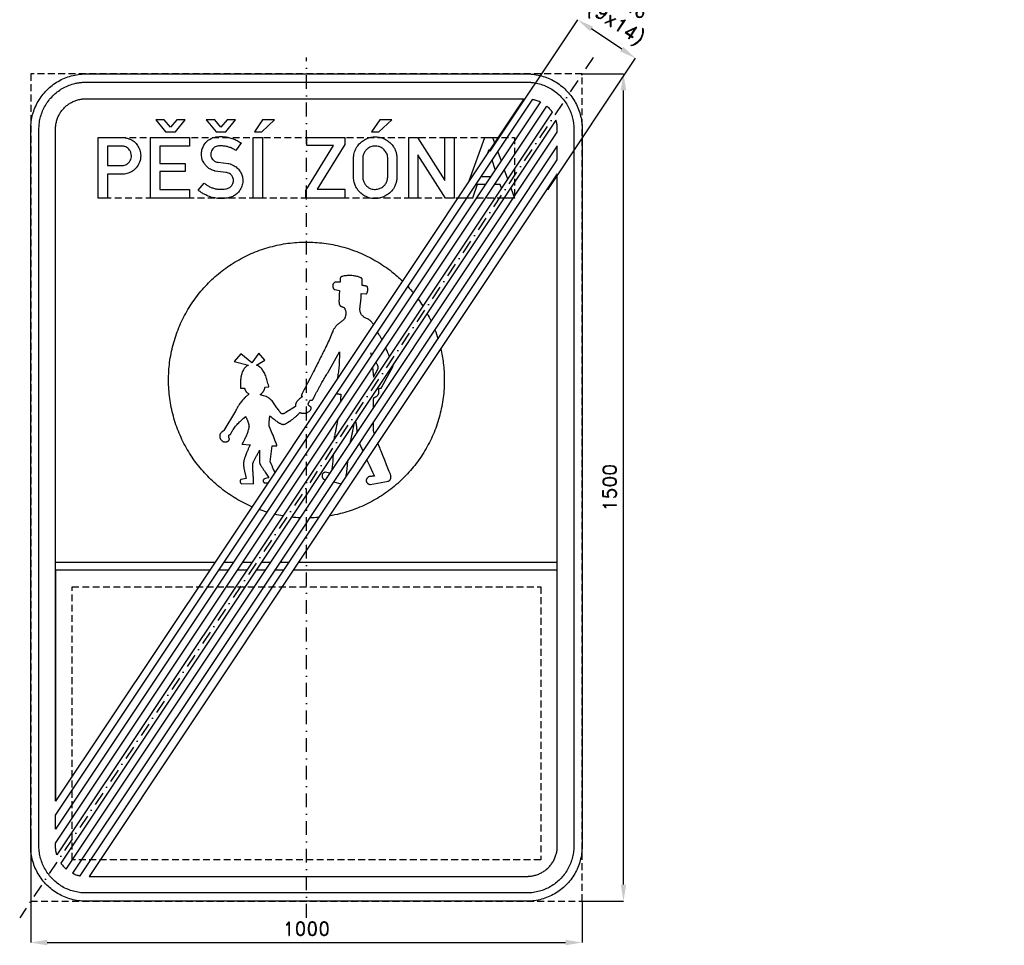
# Model space of a CAD drawing. Header units: millimetres. Extents: x -520 to 1266, y -830 to 848.
import ezdxf

# ---------------------------------------------------------------- set-up
doc = ezdxf.new("R2010")
doc.units = ezdxf.units.MM
doc.header["$LTSCALE"] = 5
doc.linetypes.add('ČERCHOVANÁX2', pattern=[2, 1, -0.5, 0, -0.5])
doc.linetypes.add('ČÁRKOVANÁX2', pattern=[1.5, 1, -0.5])
doc.layers.add('Kóty', color=2, linetype='Continuous')
doc.layers.add('Značka', color=7, linetype='Continuous')
doc.styles.get("Standard").update_dxf_attribs({"font": 'romand.shx', "height": 25})
doc.dimstyles.get("Standard").update_dxf_attribs({"dimtxt": 25, "dimasz": 30, "dimexe": 0.18, "dimexo": 0.0625, "dimgap": 12.5, "dimtad": 1, "dimdec": 0, "dimzin": 0, "dimdsep": 46, "dimtxsty": 'Standard', "dimcen": 0.09, "dimadec": 0, "dimazin": 0, "dimtfac": 1, "dimtdec": 0, "dimtofl": 0, "dimtmove": 0, "dimatfit": 3, "dimfxl": 1, "dimtolj": 1, "dimtzin": 0, "dimarcsym": 0})

# ---------------------------------------------------------------- blocks, each defined once
blk = doc.blocks.new('*D0')
at = {"layer": 'Defpoints', "color": 0, "transparency": 16777216}
for p in [(-500, -627.6), (500.1, -750), (500.1, -825)]:
    blk.add_point(p, dxfattribs=at)
at = {"layer": 'Kóty', "color": 0, "lineweight": -2, "transparency": 16777216}
for p, q in [((-500, -627.7), (-500, -825.2)), ((500.1, -750.1), (500.1, -825.2)), ((-470, -825), (470.1, -825))]:
    blk.add_line(p, q, dxfattribs=at)
at = {"layer": 'Kóty', "color": 0, "transparency": 16777216}
for points in [[(-470, -820), (-470, -830), (-500, -825)], [(470.1, -820), (470.1, -830), (500.1, -825)]]:
    blk.add_solid(points, dxfattribs=at)
at = {"layer": 'Kóty', "color": 0, "transparency": 16777216, "insert": (0, -800), "char_height": 25, "attachment_point": 5}
blk.add_mtext('\\A1;1000', dxfattribs=at)
blk = doc.blocks.new('*D1')
at = {"layer": 'Defpoints', "color": 0, "transparency": 16777216}
for p in [(499.9985, 750), (574.997, 750), (499.9985, -750)]:
    blk.add_point(p, dxfattribs=at)
at = {"layer": 'Kóty', "color": 0, "lineweight": -2, "transparency": 16777216}
for p, q in [((500.061, 750), (575.177, 750)), ((574.997, -720), (574.997, 720)), ((500.061, -750), (575.177, -750))]:
    blk.add_line(p, q, dxfattribs=at)
at = {"layer": 'Kóty', "color": 0, "transparency": 16777216}
for points in [[(569.997, 720), (579.997, 720), (574.997, 750)], [(569.997, -720), (579.997, -720), (574.997, -750)]]:
    blk.add_solid(points, dxfattribs=at)
at = {"layer": 'Kóty', "color": 0, "transparency": 16777216, "insert": (549.997, 0), "char_height": 25, "attachment_point": 5, "rotation": 90}
blk.add_mtext('\\A1;1500', dxfattribs=at)

msp = doc.modelspace()

# ---------------------------------------------------------------- linework, layer by layer
at = {"color": 3}
for points in [[(-400, -735), (-400.3, -735), (-400.7, -735), (-401.2, -735), (-401.8, -735, -0.006893), (-404, -734.9), (-406.2, -734.8, -0.008528), (-408.9, -734.6), (-411.6, -734.2), (-414.4, -733.8), (-417.1, -733.3), (-419.8, -732.7), (-422.4, -732), (-425.1, -731.2), (-427.7, -730.4), (-430.3, -729.5), (-432.9, -728.5), (-435.4, -727.4), (-437.9, -726.1), (-440.3, -724.9), (-442.7, -723.5), (-445.1, -722.1), (-447.4, -720.6), (-449.6, -719), (-451.9, -717.4), (-454, -715.7), (-456.1, -713.9), (-458.1, -712), (-460.1, -710.1), (-462, -708.1), (-463.9, -706.1), (-465.7, -704), (-467.4, -701.9), (-469, -699.6), (-470.6, -697.4), (-472.1, -695.1), (-473.5, -692.7), (-474.9, -690.3), (-476.1, -687.9), (-477.3, -685.4), (-478.4, -682.9), (-479.5, -680.3), (-480.4, -677.7), (-481.2, -675.1), (-482, -672.4), (-482.7, -669.8), (-483.3, -667.1), (-483.8, -664.4), (-484.3, -661.6), (-484.6, -658.9), (-484.8, -656.2), (-485, -654), (-485, -651.8), (-485, -651.2), (-485, -650.7), (-485, -650.3), (-485, -650), (-485, 650), (-485, 650.3), (-485, 650.7), (-485, 651.2), (-485, 651.8), (-484.9, 654), (-484.8, 656.2), (-484.6, 658.9), (-484.2, 661.6), (-483.8, 664.4), (-483.3, 667.1), (-482.7, 669.8), (-482, 672.4), (-481.2, 675.1), (-480.4, 677.7), (-479.5, 680.3), (-478.5, 682.9), (-477.4, 685.4), (-476.2, 687.9), (-474.9, 690.3), (-473.5, 692.7), (-472.1, 695), (-470.6, 697.4), (-469, 699.6), (-467.4, 701.9), (-465.7, 704), (-463.9, 706.1), (-462, 708.1), (-460.1, 710.1), (-458.1, 712), (-456.1, 713.9), (-454, 715.7), (-451.9, 717.4), (-449.6, 719), (-447.4, 720.6), (-445.1, 722.1), (-442.7, 723.5), (-440.3, 724.9), (-437.9, 726.1), (-435.4, 727.3), (-432.9, 728.4), (-430.3, 729.5), (-427.7, 730.4), (-425.1, 731.2), (-422.4, 732), (-419.8, 732.7, -0.008781), (-417.1, 733.3, -0.009665), (-414.4, 733.8, -0.009265), (-411.6, 734.3, -0.009159), (-408.9, 734.6, -0.009442), (-406.2, 734.8, -0.007992), (-404, 735, -0.008545), (-401.8, 735), (-401.2, 735), (-400.7, 735), (-400.3, 735), (-400, 735), (400, 735), (400.3, 735), (400.7, 735), (401.2, 735), (401.8, 735, -0.00693), (404, 734.9, -0.006944), (406.2, 734.8, -0.00859), (408.9, 734.6, -0.008428), (411.6, 734.2), (414.4, 733.8), (417.1, 733.3), (419.8, 732.7), (422.4, 732), (425.1, 731.2), (427.7, 730.4), (430.3, 729.5), (432.9, 728.5), (435.4, 727.4), (437.9, 726.1), (440.3, 724.9), (442.7, 723.5), (445.1, 722.1), (447.4, 720.6), (449.6, 719), (451.9, 717.4), (454, 715.7), (456.1, 713.9), (458.1, 712), (460.1, 710.1), (462, 708.1), (463.9, 706.1), (465.7, 704), (467.4, 701.9), (469, 699.6), (470.6, 697.4), (472.1, 695.1), (473.5, 692.7), (474.9, 690.3), (476.1, 687.9), (477.3, 685.4), (478.4, 682.9), (479.4, 680.3), (480.4, 677.7), (481.2, 675.1), (482, 672.4), (482.7, 669.8), (483.3, 667.1), (483.8, 664.4), (484.3, 661.6), (484.6, 658.9), (484.8, 656.2), (484.9, 654), (485, 651.8), (485, 651.2), (485, 650.7), (485, 650.3), (485, 650), (485, -650), (485, -650.3), (485, -650.7), (485, -651.2), (485, -651.8), (484.9, -654), (484.8, -656.2), (484.6, -658.9), (484.2, -661.6), (483.8, -664.4), (483.3, -667.1), (482.7, -669.8), (482, -672.4), (481.2, -675.1), (480.4, -677.7), (479.5, -680.3), (478.5, -682.9), (477.3, -685.4), (476.1, -687.9), (474.9, -690.3), (473.5, -692.7), (472.1, -695.1), (470.6, -697.4), (469, -699.6), (467.4, -701.9), (465.7, -704), (463.9, -706.1), (462, -708.1), (460.1, -710.1), (458.1, -712), (456.1, -713.9), (454, -715.7), (451.9, -717.4), (449.6, -719), (447.4, -720.6), (445.1, -722.1), (442.7, -723.5), (440.3, -724.9), (437.9, -726.1), (435.4, -727.3), (432.9, -728.4), (430.3, -729.4), (427.7, -730.4), (425.1, -731.2), (422.4, -732), (419.8, -732.7), (417.1, -733.3), (414.4, -733.8), (411.6, -734.3), (408.9, -734.6), (406.2, -734.8), (404, -735, -0.008585), (401.8, -735, -0.001671), (401.2, -735), (400.7, -735), (400.3, -735), (400, -735), (-400, -735)], [(-455, -135), (-455, 650), (-455, 650.2), (-455, 650.4), (-455, 650.8), (-455, 651.1), (-455, 652.6), (-454.9, 654), (-454.7, 655.8), (-454.5, 657.5), (-454.3, 659.3), (-453.9, 661), (-453.5, 662.8), (-453.1, 664.5), (-452.6, 666.2), (-452, 667.9), (-451.4, 669.6), (-450.7, 671.3), (-450, 672.9), (-449.3, 674.5), (-448.4, 676.1), (-447.6, 677.6), (-446.6, 679.1), (-445.7, 680.6), (-444.7, 682.1), (-443.6, 683.5), (-442.5, 685), (-441.3, 686.3), (-440.1, 687.6), (-438.9, 688.9), (-437.6, 690.1), (-436.3, 691.3), (-435, 692.5), (-433.6, 693.6), (-432.1, 694.7), (-430.7, 695.7), (-429.2, 696.6), (-427.6, 697.6), (-426.1, 698.4), (-424.5, 699.3), (-422.9, 700), (-421.3, 700.8), (-419.6, 701.4), (-417.9, 702), (-416.2, 702.6), (-414.5, 703), (-412.8, 703.5), (-411.1, 703.9), (-409.3, 704.2, -0.009069), (-407.5, 704.5, -0.008349), (-405.8, 704.7, -0.008173), (-404, 704.9, -0.006871), (-402.6, 705, -0.007542), (-401.1, 705, -0.00138), (-400.8, 705), (-400.4, 705), (-400.2, 705), (-400, 705), (394.3, 705)], [(-14.3, -135), (-394.3, -705), (400, -705), (400.2, -705), (400.4, -705), (400.8, -705), (401.1, -705, 0.006901), (402.6, -704.9), (404, -704.9), (405.8, -704.7), (407.5, -704.5), (409.3, -704.2), (411, -703.9), (412.8, -703.5), (414.5, -703.1), (416.2, -702.6), (417.9, -702), (419.6, -701.4), (421.3, -700.8), (422.9, -700.1), (424.5, -699.3), (426.1, -698.4), (427.6, -697.6), (429.2, -696.6), (430.7, -695.7), (432.1, -694.7), (433.5, -693.6), (434.9, -692.5), (436.3, -691.3), (437.6, -690.1), (438.9, -688.9), (440.1, -687.6), (441.3, -686.3), (442.5, -684.9), (443.6, -683.6), (444.7, -682.1), (445.7, -680.7), (446.6, -679.2), (447.6, -677.6), (448.4, -676.1), (449.3, -674.5), (450, -672.9), (450.7, -671.3), (451.4, -669.6), (452, -667.9), (452.6, -666.2), (453, -664.5), (453.5, -662.8), (453.9, -661), (454.2, -659.3), (454.5, -657.5), (454.7, -655.8), (454.9, -654), (455, -652.6), (455, -651.1), (455, -650.8), (455, -650.4), (455, -650.2), (455, -650), (455, -150)]]:
    msp.add_lwpolyline(points, format="xyb", dxfattribs=at)
for points in [[(394.3, 705), (-165.7, -135)], [(-148.9, -135), (410.5, 704), (410.7, 704), (410.9, 703.9), (411.7, 703.8), (412.5, 703.6), (413.5, 703.3), (414.5, 703), (416.2, 702.6), (417.9, 702), (419.6, 701.4), (421.3, 700.8), (422, 700.4), (422.7, 700.1), (423.3, 699.8), (423.9, 699.5), (424.1, 699.5), (424.2, 699.4)], [(424.2, 699.4), (-132.1, -135)], [(-115.2, -135), (435.9, 691.7), (436, 691.6), (436.2, 691.4), (436.8, 690.9), (437.4, 690.3), (438.2, 689.6), (438.9, 688.9), (440.1, 687.6), (441.3, 686.3), (442.5, 685), (443.6, 683.5), (444.1, 682.9), (444.6, 682.2), (445, 681.7), (445.3, 681.2), (445.4, 681), (445.5, 680.9)], [(445.5, 680.9), (-98.4, -135)], [(452.6, 666.2), (-81.6, -135)], [(-64.8, -135), (455, 644.6), (455, 650), (455, 650.2), (455, 650.4), (455, 650.8), (455, 651.1), (454.9, 652.6), (454.9, 654), (454.7, 655.8), (454.5, 657.5), (454.2, 659.3), (453.9, 661), (453.5, 662.8), (453, 664.5), (452.9, 664.9), (452.8, 665.4), (452.7, 665.7), (452.6, 666.1), (452.6, 666.1), (452.6, 666.2)], [(455, 619.4), (-47.9, -135)], [(-31.1, -135), (455, 594.2), (455, 619.4)], [(455, 568.9), (-14.3, -135)], [(455, -135), (455, 568.9)], [(-98.4, -135), (-452.6, -666.2), (-452.6, -666.2), (-452.6, -666.1), (-452.7, -665.7), (-452.8, -665.4), (-452.9, -664.9), (-453.1, -664.5), (-453.5, -662.8), (-453.9, -661), (-454.2, -659.3), (-454.5, -657.5), (-454.7, -655.8), (-454.9, -654), (-454.9, -652.6), (-455, -651.1), (-455, -650.8), (-455, -650.4), (-455, -650.2), (-455, -650), (-455, -644.6), (-115.2, -135)], [(-132.1, -135), (-455, -619.4), (-455, -594.2), (-148.9, -135)], [(-165.7, -135), (-455, -568.9), (-455, -150)], [(-81.6, -135), (-445.5, -680.9), (-445.4, -681), (-445.3, -681.2), (-445, -681.7), (-444.6, -682.2), (-444.1, -682.9), (-443.6, -683.6), (-442.5, -684.9), (-441.3, -686.3), (-440.1, -687.6), (-438.9, -688.9), (-438.2, -689.6), (-437.4, -690.3), (-436.8, -690.9), (-436.2, -691.4), (-436.1, -691.6), (-435.9, -691.7), (-64.8, -135)], [(-47.9, -135), (-424.2, -699.4), (-424.1, -699.5), (-423.9, -699.5), (-423.3, -699.8), (-422.7, -700.1), (-422, -700.4), (-421.3, -700.7), (-419.6, -701.4), (-417.9, -702), (-416.2, -702.6), (-414.5, -703.1), (-413.5, -703.3), (-412.5, -703.6), (-411.7, -703.8), (-410.9, -703.9), (-410.7, -704), (-410.5, -704), (-31.1, -135)]]:
    msp.add_lwpolyline(points, dxfattribs=at)
at = {"layer": 'Kóty'}
for p, q in [((333.3, 609.9), (492.2, 848.3)), ((572, 794.9), (517.1, 831.5)), ((438.1, 540), (597, 778.4))]:
    msp.add_line(p, q, dxfattribs=at)
for points in [[(519.8, 835.7), (514.3, 827.4), (492.1, 848.2)], [(574.7, 799.1), (569.2, 790.8), (596.9, 778.3)]]:
    msp.add_solid(points, dxfattribs=at)
at = {"layer": 'Značka', "color": 6, "linetype": 'ČERCHOVANÁX2', "ltscale": 5}
msp.add_line((520, 780), (-520, -780), dxfattribs=at)
msp.add_lwpolyline([(0, -780), (0, 780)], dxfattribs=at)
at = {"layer": 'Značka', "color": 3}
for points in [[(-400, -750), (-400.4, -750), (-400.8, -750, -0.03218), (-413.7, -749.1, -0.035443), (-426.4, -746.5, -0.036267), (-438.7, -742.3, -0.03442), (-450.2, -736.5, -0.03372), (-461, -729.3, -0.034085), (-470.7, -720.7, -0.034208), (-479.3, -711, -0.034233), (-486.5, -700.2, -0.034045), (-492.3, -688.7, -0.033412), (-496.5, -676.4, -0.034124), (-499.1, -663.7, -0.036743), (-500, -650.8), (-500, -650.4), (-500, -650), (-500, 650), (-500, 650.4), (-500, 650.8, -0.032181), (-499.1, 663.7, -0.03544), (-496.5, 676.4, -0.036271), (-492.3, 688.7, -0.034418), (-486.5, 700.2, -0.033721), (-479.3, 711, -0.034077), (-470.7, 720.7, -0.034208), (-461, 729.3, -0.034227), (-450.2, 736.5, -0.034052), (-438.7, 742.3, -0.033415), (-426.4, 746.5, -0.034128), (-413.7, 749.1, -0.036746), (-400.8, 750), (-400.4, 750), (-400, 750), (400, 750), (400.4, 750), (400.8, 750, -0.032179), (413.7, 749.1, -0.035453), (426.4, 746.5, -0.036285), (438.7, 742.3, -0.034429), (450.2, 736.5, -0.033728), (461, 729.3, -0.034072), (470.7, 720.7, -0.034214), (479.3, 711, -0.034225), (486.5, 700.2, -0.034047), (492.3, 688.6, -0.033407), (496.5, 676.4, -0.034118), (499.1, 663.7, -0.036746), (500, 650.8), (500, 650.4), (500, 650), (500, -650), (500, -650.4), (500, -650.8, -0.032179), (499.1, -663.7, -0.035442), (496.5, -676.4, -0.036273), (492.3, -688.7, -0.034424), (486.5, -700.2, -0.033731), (479.3, -711, -0.034093), (470.7, -720.7, -0.034209), (461, -729.3, -0.034232), (450.2, -736.5, -0.03404), (438.6, -742.3, -0.033412), (426.4, -746.5, -0.034129), (413.7, -749.1, -0.036745), (400.8, -750), (400.4, -750), (400, -750), (-400, -750)], [(-377.4, 525), (-377.4, 635), (-332.9, 635), (-332.3, 634.9), (-331.6, 634.8, -0.025327), (-326, 633.8, -0.042891), (-320.5, 632, -0.079572), (-312.4, 627.2, -0.076496), (-306.2, 620.1, -0.076894), (-302, 611.6, -0.07574), (-300.6, 602.2, -0.094026), (-302.6, 590.1, -0.098356), (-308.8, 579.7, -0.073301), (-315.5, 573.8, -0.067698), (-323.4, 569.9, -0.034201), (-327.6, 568.8, -0.037863), (-331.8, 568.3), (-332.6, 568.2), (-333.3, 568.2), (-360.6, 568.2), (-360.6, 525), (-377.4, 525)], [(-185.4, 552), (-184.3, 551.1), (-183.3, 550.2, 0.039093), (-178.2, 546.9, 0.032088), (-172.7, 544.3, 0.032651), (-166.8, 542.3, 0.039905), (-160.8, 541.1, 0.024495), (-156.7, 540.9), (-152.5, 540.9, 0.035308), (-146.3, 541.4, 0.084173), (-140.5, 543.3, 0.055225), (-137.8, 545.1, 0.056047), (-135.5, 547.4, 0.057307), (-133.8, 550.1, 0.056911), (-132.7, 553.1, 0.062805), (-132.2, 556.6, 0.064425), (-132.7, 560.2, 0.08585), (-134.6, 564.6, 0.089155), (-137.9, 568.1, 0.07183), (-141.3, 570.1, 0.05928), (-145.2, 571.2), (-145.6, 571.3), (-146.1, 571.3), (-165.3, 573.8), (-166.1, 574), (-166.8, 574.2), (-170.5, 575.5, -0.032308), (-174.1, 577.1, -0.062189), (-179.5, 580.8, -0.055292), (-183.9, 585.7, -0.068825), (-188.2, 593.1, -0.072898), (-190.2, 601.4, -0.074676), (-189.9, 610, -0.072265), (-187.2, 618.1, -0.094608), (-180.2, 627.8, -0.103586), (-170.3, 633.9, -0.055199), (-164, 635.7, -0.035115), (-157.5, 636.3, -0.029408), (-150.1, 636.2, -0.030625), (-142.8, 635.1, -0.03294), (-135, 633.1, -0.029906), (-127.4, 630, -0.019587), (-123.6, 628.1, -0.028955), (-120, 625.9), (-119.3, 625.4), (-118.6, 624.8), (-128, 611.3), (-129.2, 612), (-130.5, 612.8, 0.03184), (-136.3, 615.7, 0.035486), (-142.4, 617.8, 0.037911), (-148.7, 619.1, 0.035602), (-155.2, 619.5, 0.056966), (-162.1, 618.8, 0.118699), (-168.1, 616, 0.089583), (-171.2, 612.6, 0.077141), (-173, 608.4, 0.050926), (-173.6, 605.6, 0.05498), (-173.5, 602.7, 0.076569), (-172.4, 598.7, 0.0702), (-170.1, 595.1, 0.053238), (-167.9, 592.9, 0.057426), (-165.3, 591.3), (-164, 590.7), (-162.5, 590.2), (-161.4, 590), (-160.2, 589.9), (-142.1, 587.5), (-141.4, 587.4), (-140.8, 587.3, -0.057693), (-135.7, 585.9, -0.045347), (-131, 583.5, -0.062121), (-124.6, 578.6, -0.068463), (-119.7, 572.2, -0.067353), (-116.7, 565.1, -0.064547), (-115.5, 557.5, -0.07354), (-116.4, 548.6, -0.075691), (-119.9, 540.4, -0.065678), (-124.5, 534.3, -0.066681), (-130.5, 529.6, -0.056081), (-136.9, 526.7, -0.038297), (-143.9, 525, -0.042192), (-153.8, 524, -0.042472), (-163.7, 524.7, -0.040685), (-173.4, 526.8, -0.036911), (-182.7, 530.5, -0.02895), (-188.7, 533.7, -0.038936), (-194.3, 537.6), (-195.2, 538.5), (-196.2, 539.3), (-185.4, 552)], [(85.5, 597.6, -0.001543), (85.5, 598.5, -0.004557), (85.6, 599.5, -0.030684), (86.2, 604, -0.031064), (87.4, 608.5, -0.066297), (91.6, 617.6, -0.06848), (98.1, 625.3, -0.06187), (105.2, 630.6, -0.059941), (113.4, 634.1, -0.057347), (121.9, 635.7, -0.057564), (130.5, 635.4, -0.056906), (138.8, 633.3, -0.057506), (146.3, 629.4, -0.055373), (152.7, 624.2, -0.053449), (157.9, 617.8, -0.043033), (160.9, 612.3, -0.048858), (162.9, 606.3, -0.022727), (163.5, 603, -0.012951), (163.9, 599.7), (164, 599.2), (164, 598.6), (164, 561.8), (164, 561, -0.002852), (163.9, 560.1, -0.035776), (162.7, 553.3, -0.047829), (160.4, 546.7, -0.078801), (154.5, 537.5, -0.073092), (146.1, 530.5, -0.060133), (138.2, 526.4, -0.059851), (129.5, 524.3, -0.071112), (118.7, 524.4, -0.074184), (108.3, 527.5, -0.066031), (100.2, 532.5, -0.061693), (93.5, 539.4, -0.04708), (89.7, 545.2, -0.053881), (87.1, 551.7, -0.030207), (86.2, 556, -0.017688), (85.6, 560.4), (85.5, 561.4), (85.5, 562.4), (85.5, 597.6)], [(-360.6, 619.2), (-360.6, 583.8), (-334.5, 583.8), (-334, 583.8), (-333.5, 583.8, 0.067148), (-329.8, 584.5, 0.057743), (-326.4, 586, 0.071747), (-322.5, 589, 0.074476), (-319.5, 593, 0.068283), (-317.9, 597.2, 0.065317), (-317.4, 601.7, 0.077196), (-318.2, 607, 0.08374), (-320.6, 611.8, 0.073402), (-323.7, 615.2, 0.066086), (-327.8, 617.6, 0.042698), (-330.5, 618.7, 0.049283), (-333.3, 619.1), (-333.7, 619.2), (-334.2, 619.2), (-360.6, 619.2)], [(102.2, 597.6), (102.2, 562.4), (102.2, 561.7), (102.3, 561, 0.037594), (102.9, 557.6, 0.041676), (104, 554.2, 0.062894), (106.6, 549.7, 0.060181), (110.2, 545.9, 0.059429), (114.5, 543, 0.064341), (119.2, 541.2, 0.050547), (123.2, 540.6, 0.044572), (127.2, 540.8, 0.073928), (133.9, 542.6, 0.08502), (139.8, 546.4, 0.073622), (143.7, 550.9, 0.063566), (146.2, 556.3, 0.033216), (147, 559, 0.042647), (147.3, 561.8, 0.004647), (147.4, 562.1), (147.4, 562.5), (147.4, 597.5, 0.002737), (147.4, 598.1, 0.008415), (147.4, 598.7, 0.062593), (146.8, 602.6, 0.048307), (145.3, 606.2, 0.076895), (141.2, 612.1, 0.083767), (135.5, 616.5, 0.06987), (130.3, 618.6, 0.066671), (124.6, 619.2, 0.088499), (116.8, 617.9, 0.098121), (110, 613.8, 0.062865), (106.7, 610.2, 0.051418), (104.2, 605.9, 0.039532), (102.9, 602.4, 0.050755), (102.3, 598.8, 0.00718), (102.2, 598.2, 0.00238), (102.2, 597.6)], [(-394.3, -705), (400, -705), (400.2, -705), (400.4, -705, 0.032179), (407.5, -704.5, 0.035439), (414.5, -703.1, 0.036265), (421.3, -700.8, 0.034419), (427.6, -697.6, 0.033712), (433.5, -693.6, 0.034094), (438.9, -688.9, 0.034225), (443.6, -683.6, 0.034236), (447.6, -677.6, 0.034064), (450.7, -671.3, 0.033429), (453, -664.5, 0.034142), (454.5, -657.5, 0.036743), (455, -650.4), (455, -650.2), (455, -650), (455, -150)]]:
    msp.add_lwpolyline(points, format="xyb", dxfattribs=at)
at = {"layer": 'Značka', "color": 6, "linetype": 'ČÁRKOVANÁX2', "ltscale": 2.5}
msp.add_lwpolyline([(-500, -750), (500, -750), (500, 750), (-500, 750)], close=True, dxfattribs=at)
at = {"layer": 'Značka', "color": 3}
for points in [[(-255.3, 645), (-237.5, 645), (-220.1, 667), (-234.9, 666.9), (-246.4, 653.6), (-257.8, 666.9), (-273, 667), (-255.3, 645)], [(-163.9, 645), (-146.1, 645), (-128.7, 667), (-143.5, 666.9), (-155, 653.6), (-166.4, 666.9), (-181.6, 667), (-163.9, 645)], [(-94.4, 645.2), (-81.1, 645.2), (-58.1, 666.8), (-79.8, 666.8), (-94.4, 645.2)], [(118.3, 645.2), (131.6, 645.2), (154.6, 666.8), (132.9, 666.8), (118.3, 645.2)], [(-282.7, 525), (-282.7, 635), (-211.8, 635), (-211.8, 619.1), (-266, 619.1), (-266, 587.8), (-219.8, 587.8), (-219.8, 573), (-266, 573), (-266, 540.6), (-211.9, 540.6), (-211.9, 525), (-282.7, 525)], [(-96.3, 525), (-96.3, 635), (-79.6, 635), (-79.6, 525), (-96.3, 525)], [(-1, 525), (-1, 538.8), (49.1, 620.1), (1, 620.1), (1, 635), (69.9, 635), (69.9, 622.1), (19.7, 540.8), (69.9, 540.8), (69.9, 525), (-1, 525)], [(185.6, 525), (185.6, 635), (201.4, 635), (251.3, 556.5), (251.3, 635), (268.2, 635), (268.1, 525), (252.3, 525), (202.2, 603.4), (202.2, 525), (185.6, 525)], [(295.1, 556.2), (323.6, 635), (337.5, 635), (341.1, 625.2)], [(331.3, 610.5), (330.6, 612.5), (328.5, 606.3)], [(347, 608.9), (352.9, 592.5)], [(342.5, 576.8), (336.9, 593.6)], [(358.9, 576.2), (364.8, 559.8)], [(317.2, 564.2), (334.1, 564.2)], [(324.3, 549.6), (309.4, 549.6), (301.4, 525), (283.8, 525)], [(353.7, 543.1), (351.5, 549.6), (341.1, 549.6)], [(370.7, 543.5), (377.4, 525), (359.7, 525), (359.3, 526.3)], [(-455, -135), (-165.7, -135)], [(-455, -150), (-455, -135)], [(-148.9, -135), (-132.1, -135)], [(-115.2, -135), (-98.4, -135)], [(-81.6, -135), (-64.8, -135)], [(-47.9, -135), (-31.1, -135)], [(-14.3, -135), (455, -135)], [(455, -150), (455, -135)], [(-455, -150), (-455, -568.9)], [(-175.7, -150), (-455, -150)], [(-142.1, -150), (-158.9, -150)], [(-108.4, -150), (-125.2, -150)], [(-74.8, -150), (-91.6, -150)], [(-41.1, -150), (-57.9, -150)], [(455, -150), (-24.3, -150)]]:
    msp.add_lwpolyline(points, dxfattribs=at)
at = {"layer": 'Značka', "color": 6, "linetype": 'ČÁRKOVANÁX2', "ltscale": 2.5}
for points in [[(-377.4, 525), (-377.4, 635), (377.4, 635), (377.4, 525), (-377.4, 525)], [(-425, -675), (-425, -180), (425, -180), (425, -675), (-425, -675)]]:
    msp.add_lwpolyline(points, dxfattribs=at)
at = {"layer": 'Značka', "color": 5}
for points in [[(-98.9, -34.7, -0.034252), (-127.8, -19.9, -0.034419), (-154.8, -1.4, -0.034417), (-179.1, 20.6, -0.034414), (-200.4, 45.4, -0.034417), (-218.1, 72.8, -0.034417), (-232.3, 102.3, -0.034417), (-242.3, 133.5, -0.034418), (-248.4, 165.6, -0.034417), (-250, 198.3, -0.034416), (-247.5, 230.9, -0.034417), (-240.6, 262.9, -0.034417), (-229.8, 293.7, -0.034419), (-214.9, 322.8, -0.034416), (-196.4, 349.8, -0.034419), (-174.4, 374.1, -0.034418), (-149.6, 395.4, -0.034416), (-122.2, 413.1, -0.034416), (-92.7, 427.3, -0.034415), (-61.5, 437.3, -0.03442), (-29.4, 443.4, -0.034418), (3.3, 445, -0.03441), (35.9, 442.5, -0.03442), (67.9, 435.6, -0.034417), (98.7, 424.8, -0.034416), (127.8, 409.9, -0.034418), (154.8, 391.4, -0.026824), (174, 374.6)], [(121.7, 296.1, 0.003594), (121.4, 296.5, 0.023782), (119.5, 298.9, 0.023129), (117.5, 301.1, 0.023041), (115.6, 302.8, 0.031732), (113.5, 304.2, 0.029949), (110.6, 305.8, -0.006723), (107.6, 307.3, -0.021987), (105.4, 308.5, -0.029009), (103.4, 309.9, -0.027423), (101.9, 311.2, -0.03108), (100.5, 312.7, -0.03345), (99.4, 314.3, -0.034839), (98.5, 316, -0.029072), (97.9, 317.6, -0.026738), (97.4, 319.2, -0.032961), (97.1, 321.5, -0.027289), (97, 323.8, -0.023318), (97.2, 326.9, -0.00564), (97.6, 329.9, 0.002018), (97.9, 332.6, 0.000351), (98.3, 335.4, 0.001003), (98.6, 338.2, 0.004048), (98.9, 341.1, 0.00479), (99.2, 343.5, 0.005117), (99.3, 345.9, 0.006992), (99.5, 348.5, 0.009518), (99.5, 351.1), (99.5, 351.6), (99.5, 352.1), (108.5, 351.2), (108.7, 351.3), (108.8, 351.4, 0.07066), (109.5, 352.1, 0.046381), (110.1, 353, 0.050412), (110.7, 354.4, 0.032735), (111, 356, 0.024682), (111.2, 357.7, 0.021756), (111.3, 359.4, 0.021622), (111.2, 361, 0.028273), (111, 362.5, 0.018954), (110.9, 363.2, 0.026854), (110.6, 363.9), (110.5, 364.2), (110.3, 364.5), (110.3, 364.6), (110.2, 364.7), (110.1, 364.7), (110.1, 364.7), (109.9, 364.8), (109.7, 364.8), (109.2, 365), (108.8, 365.1), (108, 365.3), (107.2, 365.5), (106.2, 365.7), (105.3, 365.9), (104.4, 366), (103.6, 366.1), (102.5, 366.2), (101.5, 366.4), (101.3, 366.4), (101.1, 366.4), (101.1, 376.5), (101.1, 376.6), (101.2, 376.7, 0.030752), (101.2, 377.1, 0.042278), (101.2, 377.5, 0.037782), (101.2, 377.9, 0.037915), (101.1, 378.2), (101, 378.5), (100.8, 378.7), (100.6, 379), (100.4, 379.3), (100.2, 379.5), (100, 379.8), (99.9, 379.8), (99.9, 379.8), (99.5, 380), (99.1, 380.2), (98.3, 380.5), (97.5, 380.9, 0.013607), (95.4, 381.7, 0.013064), (93.1, 382.4, 0.018303), (89.8, 383.2, 0.017214), (86.4, 383.8, 0.018279), (82.6, 384.2, 0.018157), (78.8, 384.4, 0.015222), (75.6, 384.3, 0.014417), (72.3, 384.1, 0.016762), (68.7, 383.6, 0.018762), (65.1, 382.8), (64.4, 382.7), (63.8, 382.5), (63.7, 382.5), (63.7, 382.5), (63.6, 382.5), (63.5, 382.4), (63.3, 382.3), (63, 382.1), (62.7, 381.9), (62.3, 381.5), (62, 381.1, 0.035817), (61.7, 380.7, 0.03195), (61.6, 380.3, 0.030767), (61.4, 379.8, 0.036291), (61.3, 379.3, 0.038568), (61.3, 378.8), (61.3, 378.7), (61.3, 378.6), (61.1, 372.5), (51.8, 372.6), (51.6, 372.5), (51.3, 372.4, 0.060658), (50.1, 371.4, 0.060855), (49.1, 370.2, 0.053112), (48.4, 369, 0.043818), (48, 367.7, 0.043534), (47.8, 366.1, 0.042091), (47.8, 364.5, 0.037157), (48, 363.2, 0.04053), (48.5, 361.9, 0.038447), (48.9, 360.9, 0.049862), (49.6, 360.1), (49.9, 359.8), (50.2, 359.5), (50.6, 359.2), (51, 359), (51.2, 358.9), (51.4, 358.9), (60, 357.4), (60, 357.1), (60, 356.8, 0.002524), (59.8, 354.5, 0.002789), (59.6, 352.3, 0.002595), (59.5, 350.1, 0.002166), (59.4, 348, 0.002509), (59.2, 345.8, 0.003445), (59.2, 343.7, 0.001813), (59.1, 342), (59.1, 340.3, 0.002708), (59, 338.1, 0.013694), (59.1, 336, 0.026426), (59.2, 334.2, 0.04842), (59.6, 332.4, 0.036309), (60, 331.5, 0.042386), (60.5, 330.6, 0.035753), (61, 330, 0.033555), (61.6, 329.4, 0.034908), (62.4, 328.8, 0.026803), (63.3, 328.4), (64.1, 328), (65, 327.6), (66.1, 327.3), (67.2, 327), (67.5, 326.9), (67.7, 326.9), (67.9, 326.6), (68.2, 326.3), (68.6, 325.7), (69, 325.1, -0.027949), (69.8, 323.7, -0.030169), (70.5, 322.2, -0.0377), (71.1, 320.2, -0.034297), (71.4, 318.1, -0.030302), (71.4, 316, -0.025814), (71.3, 314, -0.017573), (71, 312.3, -0.014756), (70.6, 310.7, -0.013522), (70.1, 309, -0.012354), (69.6, 307.3), (69.5, 307.1), (69.4, 306.8), (69.3, 306.6), (69.2, 306.5), (69, 306.2), (68.8, 305.9), (68.3, 305.2), (67.8, 304.5, -0.014711), (67, 303.7, -0.014146), (66.2, 302.9), (65.4, 302.1), (64.5, 301.4), (63.8, 300.8), (63, 300.2), (62, 299.6), (61, 299, 0.021237), (58.7, 297.4, 0.022297), (56.6, 295.6, 0.020273), (54.8, 293.9, 0.019555), (53.2, 292, 0.020235), (51.5, 289.8, 0.017374), (50, 287.5, 0.014937), (48.7, 285.3, 0.015821), (47.6, 283, 0.015792), (46.1, 279.6), (44.8, 276.1, -0.019251), (39.7, 264.1, -0.004605), (33.9, 252.4, 0.001108), (28.5, 241.5, -0.001692), (23.1, 230.6, -0.002422), (17.3, 219.1, -0.00076), (11.5, 207.8), (6.8, 198.6), (2.1, 189.4), (-2.8, 179.9, 0.000971), (-7.7, 170.4), (-8.5, 168.8), (-9.3, 167.2), (-7.4, 165.2), (-7.6, 165), (-7.8, 164.8, -0.007527), (-9.3, 163.5), (-10.8, 162.2), (-12.3, 161, 0.009083), (-13.6, 159.8, 0.014427), (-15, 158.5, 0.020074), (-16.2, 157.2, 0.019158), (-17.1, 156, 0.020002), (-18, 154.8, 0.02423), (-18.8, 153.3, 0.026479), (-19.5, 151.7), (-19.6, 151.4), (-19.7, 151.1), (-19.7, 151), (-19.7, 151), (-19.7, 150.9), (-19.7, 150.9, 0.011307), (-19.8, 150.6, 0.00653), (-19.8, 150.4, 0.006606), (-19.8, 150, 0.004354), (-19.8, 149.6, 0.003528), (-19.8, 149.1), (-19.9, 148.7), (-19.9, 148.3), (-19.9, 147.9), (-19.9, 147.5), (-19.9, 147.1), (-19.9, 147.1), (-19.9, 147), (-37.3, 136), (-37.5, 135.9), (-37.7, 135.8), (-38.8, 135.1, -0.013318), (-40, 134.4, -0.022279), (-41, 134, -0.038081), (-42.1, 133.6, -0.032716), (-42.8, 133.5, -0.042461), (-43.5, 133.5, -0.046434), (-44.1, 133.5, -0.048104), (-44.8, 133.7, -0.042782), (-45.3, 134, -0.033375), (-45.8, 134.4, -0.035621), (-46.5, 135, -0.028955), (-47, 135.7), (-47.1, 135.9), (-47.3, 136), (-47.8, 136.7), (-48.4, 137.4), (-49.4, 138.7), (-50.3, 140.1, -0.007768), (-52.5, 143.2, -0.004918), (-54.6, 146.4), (-57, 150.1, 0.014411), (-59.6, 153.8, 0.024318), (-62.2, 157, 0.0351), (-65.2, 159.9, 0.032927), (-68, 162.1, 0.029253), (-71.2, 163.9, 0.032829), (-75.4, 165.8, 0.026949), (-79.9, 167.1), (-80.9, 167.3), (-81.8, 167.6), (-81.8, 167.6), (-81.9, 167.6), (-82, 167.6), (-82.1, 167.7), (-82.4, 167.8), (-82.6, 167.9), (-82.8, 168), (-83, 168.1), (-83, 168.2), (-83.1, 168.3), (-83.2, 168.4), (-83.2, 168.5, -0.059382), (-83.2, 168.6, -0.049381), (-83.2, 168.8, -0.050139), (-83.1, 168.9), (-83.1, 169), (-83, 169.2), (-82.9, 169.3), (-82.6, 169.5), (-82.3, 169.8, 0.030097), (-81.2, 170.8, 0.015393), (-80.1, 172, 0.0108), (-79.2, 173.1, 0.017034), (-78.3, 174.3, 0.019367), (-77.5, 175.5, 0.019351), (-76.8, 176.8, 0.017427), (-76.3, 177.9, 0.017373), (-75.8, 179.1, 0.019235), (-75.4, 180.5, 0.020773), (-75.1, 181.8), (-75.1, 182), (-75, 182.2), (-67.9, 182.4), (-68.1, 183.1), (-68.3, 183.8, -0.005745), (-69.7, 188.7), (-71.1, 193.6, 0.008149), (-72.4, 198, 0.015041), (-73.9, 202.5, 0.021967), (-75.6, 206.6, 0.030623), (-77.8, 210.6, 0.028806), (-79.9, 213.6, 0.030455), (-82.3, 216.3, 0.036199), (-85.4, 219, 0.037812), (-88.9, 221.3), (-89.6, 221.6), (-90.3, 222)], [(184, 364.3, -0.015237), (193.5, 353.4, -0.015237)], [(202.6, 341.7, -0.015935), (211, 329.2, -0.015935)], [(218.9, 315.8, -0.016842), (226.3, 301.5, -0.016842)], [(232.9, 286.2, -0.018251), (238.7, 269.7, -0.018251)], [(136.8, 268.3, 0.006049), (134.2, 273.2, 0.007938), (131.3, 278.4, 0.007307), (129.1, 282)], [(150.3, 238.1, 0.002605), (148.4, 242.9, 0.004364), (145.5, 249.6, 0.00313), (143.8, 253.6)], [(243.5, 251.7, -0.027546), (248.2, 226, -0.034267), (250, 195)], [(-90.3, 222), (-75.6, 230.9), (-86.6, 243.5), (-99.3, 226.3), (-119.1, 242.3), (-130.9, 228.3), (-105, 221.8), (-105.5, 221.6), (-105.9, 221.4, 0.043082), (-108.5, 219.9, 0.044866), (-110.8, 217.9, 0.041035), (-112.8, 215.7, 0.033035), (-114.4, 213.3, 0.029184), (-115.8, 210.4, 0.023697), (-117, 207.4, 0.016786), (-117.8, 204.6, 0.013248), (-118.4, 201.9, 0.012664), (-119, 198.6, 0.011347), (-119.4, 195.4), (-119.5, 194.8), (-119.5, 194.2), (-119.5, 180.2), (-112.1, 180.1), (-112.1, 179.9), (-112, 179.7, 0.020599), (-111.7, 178.5, 0.02582), (-111.3, 177.2, 0.023933), (-110.8, 176.3, 0.024314), (-110.2, 175.3, 0.021812), (-109.7, 174.5, 0.0198), (-109, 173.7), (-108.4, 173.1), (-107.9, 172.6), (-107.1, 171.9), (-106.3, 171.2), (-105.9, 170.9), (-105.5, 170.5), (-105.3, 170.3), (-105.2, 170.1), (-105.1, 169.9), (-105.1, 169.8), (-105, 169.6, -0.041515), (-105, 169.5, -0.042945), (-105, 169.3, -0.040927), (-105.1, 169.2), (-105.1, 169), (-105.2, 168.9), (-105.3, 168.8), (-105.4, 168.6), (-105.5, 168.6), (-105.5, 168.6), (-105.9, 168.2), (-106.4, 167.8), (-107.2, 167.1), (-108.1, 166.3, 0.008367), (-110.2, 164.4, 0.008741), (-112.2, 162.4, 0.011729), (-114.7, 159.6, 0.011529), (-117.2, 156.8, 0.011396), (-119.5, 153.8, 0.011333), (-121.7, 150.7, 0.008819), (-123.3, 148.2, 0.008239), (-124.9, 145.6, 0.00894), (-126.5, 142.7, 0.009698), (-128.1, 139.8), (-128.3, 139.3), (-128.6, 138.8), (-149.9, 103.7), (-149.9, 103.6), (-149.9, 103.6, -0.050092), (-150, 103.3, -0.054567), (-150.2, 103, -0.046481), (-150.4, 102.8), (-150.6, 102.6), (-150.9, 102.4), (-151.2, 102.2), (-151.5, 102), (-151.8, 101.8), (-152.2, 101.6), (-152.6, 101.4, 0.059871), (-154.6, 99.7, 0.0711), (-156.2, 97.5, 0.047581), (-156.8, 96, 0.045385), (-157.2, 94.5, 0.042496), (-157.3, 92.9, 0.041825), (-157.2, 91.3, 0.046774), (-156.7, 89.6, 0.044929), (-155.9, 87.9, 0.045291), (-154.9, 86.4, 0.045798), (-153.6, 85.1, 0.023289), (-152.8, 84.5), (-152, 83.9, 0.025328), (-151, 83.4, 0.029144), (-150, 83), (-149.6, 82.9), (-149.3, 82.8), (-149, 82.7), (-148.8, 82.7), (-148.3, 82.7), (-147.8, 82.7), (-146.7, 82.8), (-145.6, 82.9, 0.02615), (-144.4, 83.1, 0.03425), (-143.3, 83.5, 0.032702), (-142.5, 83.9, 0.039303), (-141.8, 84.3, 0.035723), (-141.2, 84.8, 0.037981), (-140.8, 85.4, 0.032651), (-140.4, 85.9, 0.029534), (-140.1, 86.5, 0.032252), (-139.9, 87.2, 0.031098), (-139.7, 87.9), (-139.7, 88.1), (-139.7, 88.2), (-139.7, 88.3), (-139.8, 88.4), (-139.8, 88.6), (-139.9, 88.7), (-140.1, 89.1), (-140.3, 89.5), (-140.5, 90.1, -0.019953), (-140.7, 90.6, -0.02183), (-140.8, 91.2, -0.023555), (-140.9, 91.8, -0.018742), (-140.9, 92.3, -0.015252), (-140.9, 92.8, -0.022514), (-140.8, 93.5, -0.029803), (-140.7, 94.1, -0.032185), (-140.6, 94.6, -0.052656), (-140.4, 95, -0.042589), (-140.2, 95.2), (-139.9, 95.4), (-139.7, 95.6), (-139.4, 95.8), (-139.1, 95.9), (-138.7, 96), (-138.4, 96.1), (-138, 96.1), (-138, 96.1), (-137.9, 96.1), (-137.6, 96.8), (-137.3, 97.5, -0.006372), (-136.7, 98.8), (-136, 100.1, -0.013819), (-134.3, 103.1, -0.014248), (-132.5, 106, -0.01735), (-129.9, 109.5, -0.01556), (-127.1, 112.9, -0.012825), (-124.3, 115.9, -0.010207), (-121.3, 118.9, -0.00602), (-119, 121.1), (-116.5, 123.3), (-113.9, 125.6), (-111.3, 127.9), (-110.9, 128.3), (-110.4, 128.7), (-110.3, 128.4), (-110.1, 128.2), (-109.8, 127.7), (-109.5, 127.2), (-108.8, 126, -0.009233), (-108.2, 124.7, -0.012518), (-107.4, 122.9, -0.012168), (-106.6, 121.1, -0.012441), (-106, 119.2, -0.012894), (-105.4, 117.3, -0.010408), (-105, 115.8, -0.01026), (-104.7, 114.2, -0.011811), (-104.4, 112.5, -0.014153), (-104.2, 110.9), (-104.1, 110.6), (-104.1, 110.3), (-104.2, 109.8), (-104.3, 109.3, -0.004143), (-104.5, 108.4, -0.003562), (-104.7, 107.5, -0.008433), (-105.3, 105.1, -0.008041), (-106, 102.8, -0.010426), (-107, 99.5, -0.009433), (-108.2, 96.3, -0.009049), (-109.5, 93.1, -0.008695), (-110.9, 89.9, -0.006717), (-112.1, 87.3, -0.006268), (-113.4, 84.7, -0.006857), (-114.9, 82, -0.007655), (-116.4, 79.3), (-116.7, 78.9), (-117, 78.4), (-102, 77.4), (-102.2, 77), (-102.4, 76.6, 0.003802), (-103.6, 74, 0.003967), (-104.8, 71.4, 0.00353), (-105.9, 69, 0.002897), (-107, 66.5, 0.003055), (-108.1, 64, 0.003935), (-109.1, 61.4), (-109.9, 59.4), (-110.7, 57.3, 0.002458), (-111.7, 54.7, 0.015116), (-112.6, 52, 0.015881), (-113.2, 50.1, 0.017493), (-113.6, 48.2, 0.014905), (-113.8, 46.6, 0.014203), (-114, 45, 0.013982), (-114.1, 43.3, 0.013463), (-114.1, 41.6, 0.010445), (-114, 40.2, 0.009277), (-113.9, 38.8, 0.009768), (-113.7, 37.3, 0.009953), (-113.4, 35.8), (-113.4, 35.5), (-113.3, 35.2), (-109, 16.7), (-118.6, 14.7), (-118.7, 14.6), (-118.8, 14.5, 0.059522), (-119.3, 14.1, 0.054429), (-119.7, 13.5, 0.053844), (-120, 12.8, 0.04316), (-120.2, 12.1, 0.048421), (-120.2, 11.1, 0.045109), (-120.1, 10.1, 0.046361), (-119.8, 9.2, 0.053369), (-119.4, 8.3, 0.034472), (-119, 7.9, 0.036733), (-118.6, 7.5, 0.037733), (-118.2, 7.1, 0.045992), (-117.7, 6.9), (-117.6, 6.9), (-117.5, 6.8), (-95.6, 7.1), (-95.6, 7.6), (-95.7, 8.1, 0.007886), (-95.7, 11.8, 0.005827), (-95.9, 15.6, 0.003592), (-96.2, 19.1, 0.0016), (-96.4, 22.7), (-96.7, 26.2, -0.002433), (-97, 29.8, -0.00321), (-97.1, 32.6, -0.004106), (-97.3, 35.5, -0.006023), (-97.4, 38.5, -0.008411), (-97.4, 41.6), (-97.4, 42.1), (-97.4, 42.7), (-97.2, 43.1), (-97.1, 43.5, -0.004834), (-96.8, 44.4, -0.004311), (-96.5, 45.2, -0.009872), (-95.7, 47.2, -0.00936), (-94.8, 49.2, -0.010486), (-93.6, 51.7, -0.007905), (-92.3, 54.1, -0.005), (-91, 56.5, -0.002071), (-89.6, 58.9), (-88.5, 60.8), (-87.4, 62.7, 0.004226), (-86.2, 64.8, 0.007109), (-85.1, 66.8), (-84.9, 67.2), (-84.8, 67.6), (-85.1, 49.4), (-85.1, 49.1), (-85.1, 48.9, 0.015444), (-85.1, 47.6, 0.019309), (-85.1, 46.3, 0.018959), (-84.9, 45.2, 0.021204), (-84.7, 44.1, 0.020577), (-84.4, 43.2, 0.02127), (-84.1, 42.2, 0.018362), (-83.8, 41.5, 0.022884), (-83.4, 40.9, 0.021249), (-82.9, 40.1), (-82.3, 39.4, -0.014659), (-80.6, 37, -0.003187), (-79, 34.5), (-77.6, 32.4), (-76.2, 30.3), (-74.8, 28.1), (-73.4, 25.9), (-72.3, 24.2), (-71.2, 22.4), (-70, 20.6), (-68.7, 18.7), (-68.5, 18.4), (-68.3, 18.1), (-76, 15.9), (-76.2, 15.8), (-76.3, 15.7, 0.033554), (-77.1, 15.1, 0.04642), (-77.7, 14.4, 0.038906), (-78, 13.9, 0.043985), (-78.3, 13.3, 0.043326), (-78.5, 12.7, 0.046592), (-78.5, 12.1, 0.046075), (-78.5, 11.6, 0.04272), (-78.3, 11, 0.041489), (-78.1, 10.5, 0.03651), (-77.8, 10, 0.025061), (-77.5, 9.6, 0.021319), (-77.1, 9.2, 0.023355), (-76.7, 8.9, 0.023616), (-76.2, 8.5), (-76.1, 8.4), (-76, 8.4), (-70.1, 8.4)], [(-57.4, 27.4, 0.001606), (-58.1, 29.2), (-59.4, 32.3, 0.002924), (-60.7, 35.4, 0.002992), (-61.8, 38, 0.002437), (-63, 40.5, 0.002713), (-64.2, 43.2, 0.003446), (-65.5, 45.9), (-65.7, 46.4), (-65.9, 46.9), (-62.2, 75.9), (-53.5, 75.8), (-53.6, 76.4), (-53.8, 76.9, 0.006218), (-55, 80.7, 0.005654), (-56.4, 84.4, 0.00465), (-57.7, 87.9, 0.003751), (-59, 91.4, 0.002926), (-60.5, 94.8), (-61.9, 98.3), (-63.1, 101.1), (-64.3, 103.9), (-65.6, 106.8), (-66.9, 109.8), (-67.1, 110.3), (-67.3, 110.9), (-67.4, 111.1), (-67.4, 111.4), (-67.4, 112), (-67.4, 112.6, -0.00396), (-67.4, 114, -0.004044), (-67.5, 115.4, -0.005375), (-67.4, 117.4, -0.005282), (-67.4, 119.3, -0.005372), (-67.3, 121.2, -0.005572), (-67.1, 123.2, -0.004509), (-67, 124.7, -0.004473), (-66.8, 126.2, -0.005105), (-66.6, 127.8, -0.006282), (-66.4, 129.4), (-66.4, 129.7), (-66.3, 129.9), (-66.1, 129.7), (-65.8, 129.5), (-65.3, 129), (-64.8, 128.6), (-63.5, 127.5), (-62.3, 126.5), (-60.6, 125.1), (-58.8, 123.8), (-57.1, 122.5), (-55.3, 121.2), (-53.9, 120.2), (-52.4, 119.3), (-50.6, 118.1), (-48.7, 117, 0.010036), (-47, 116, 0.041804), (-45.2, 115.2, 0.037517), (-44, 114.8, 0.038371), (-42.7, 114.6, 0.037583), (-41.5, 114.6, 0.035292), (-40.2, 114.8, 0.035012), (-38.9, 115.2, 0.029336), (-37.6, 115.8, 0.029121), (-35.8, 116.8, 0.008101), (-34.1, 118), (-31.3, 119.9), (-28.5, 121.8, 0.004647), (-26.1, 123.4, 0.005127), (-23.7, 125.2, 0.006473), (-21.4, 127, 0.008459), (-19.1, 128.8, 0.007763), (-17.3, 130.4, 0.00834), (-15.6, 132, 0.010573), (-13.9, 133.7, 0.013736), (-12.2, 135.5), (-11.9, 135.8), (-11.6, 136.2), (-11.2, 135.9), (-10.8, 135.7, 0.019679), (-10, 135.4, 0.0179), (-9.1, 135.1, 0.035328), (-7.2, 134.7, 0.033687), (-5.2, 134.6, 0.04786), (-2.3, 134.8, 0.045144), (0.6, 135.6, 0.039391), (2.8, 136.6, 0.043849), (4.9, 137.9, 0.036321), (6.2, 139.1, 0.045014), (7.3, 140.4, 0.042575), (8, 141.5, 0.054287), (8.5, 142.8, 0.028687), (8.6, 143.4, 0.028436), (8.6, 144, 0.025651), (8.6, 144.6, 0.029868), (8.6, 145.1), (8.5, 145.4), (8.4, 145.7), (8.1, 145.9), (7.9, 146.1), (7.4, 146.4), (6.9, 146.7), (5.9, 147.4, -0.022692), (5, 148.2, -0.024663), (4.4, 148.7, -0.039037), (4, 149.2, -0.036103), (3.7, 149.7, -0.044504), (3.5, 150.1, -0.045425), (3.4, 150.6, -0.040097), (3.4, 151.2, -0.038414), (3.4, 151.7, -0.026775), (3.6, 152.3, -0.026975), (3.8, 153.2, -0.015972), (4.2, 154, -0.018566), (5.2, 155.9, -0.007635), (6.2, 157.6), (6.4, 158), (6.6, 158.3), (10.8, 158.3), (11.2, 159.1), (11.6, 159.9), (14.4, 165.2, -0.00099), (17.2, 170.5, -0.001371), (19.9, 175.5, -0.00174), (22.7, 180.5, -0.002168), (25.4, 185.5, -0.002649), (28.2, 190.5, -0.002373), (30.5, 194.4, -0.002469), (32.8, 198.4, -0.003031), (35.3, 202.6, -0.003689), (37.9, 206.7), (38.4, 207.5), (38.9, 208.2), (59.7, 245.9), (59.6, 222.2), (59.5, 221.4, -0.000466), (59.4, 220.7, -0.003451), (58.7, 215.3, -0.00255), (58, 209.9, -0.001463), (57.2, 204.9, -0.000486), (56.5, 199.8, 0.000209), (56.2, 197.8)], [(118.7, 241.2), (118.1, 242.1, 0.00522), (117, 243.8), (116.8, 244.1), (116.7, 244.4)], [(119.7, 217.4), (121.6, 200.2), (128.8, 213.3), (128.9, 213.4), (129, 213.6, 0.016879), (129.3, 214.5, 0.023112), (129.7, 215.5, 0.02519), (129.9, 216.4, 0.027921), (130, 217.4, 0.029326), (130, 218.3, 0.028246), (129.9, 219.3, 0.024095), (129.7, 220.1, 0.024323), (129.5, 220.9, 0.025507), (129, 222, 0.006402), (128.5, 223.1, -0.004042), (127.1, 225.8, 0.002203), (126.4, 227.4)], [(121.7, 144.7), (121.8, 157.7), (121.8, 157.9), (121.8, 158.1, -0.008526), (121.8, 159.4, -0.026015), (121.9, 160.7, -0.022467), (122, 161.4, -0.03509), (122.2, 161.9, -0.026973), (122.3, 162.3, -0.032324), (122.5, 162.6, -0.032116), (122.7, 162.9, -0.030141), (123, 163.1, -0.033724), (123.3, 163.4, -0.024234), (123.7, 163.7, -0.019595), (124.2, 164, -0.011595), (124.7, 164.2, -0.009364), (125.6, 164.5), (126.4, 164.9), (126.6, 164.9), (126.8, 165), (126.9, 165.1), (127, 165.2, -0.008982), (127.2, 165.4, -0.006149), (127.4, 165.6, -0.00833), (127.9, 166), (128.4, 166.5, 0.012259), (129.1, 167.2, 0.024948), (129.7, 167.9, 0.036341), (130.4, 168.8, 0.041606), (130.9, 169.7, 0.038489), (131.2, 170.7, 0.031192), (131.4, 171.7, 0.042437), (131.5, 173.4, 0.036346), (131.3, 175.1), (131.1, 176.2, -0.046151), (131, 177.4, -0.036415), (131, 178, -0.044173), (131.2, 178.5, -0.032788), (131.3, 178.8, -0.039303), (131.5, 179.1, -0.040595), (131.7, 179.4, -0.041085), (131.9, 179.6, -0.040242), (132.2, 179.8, -0.034334), (132.5, 180, -0.038833), (133, 180.1, -0.029935), (133.4, 180.2, -0.022765), (133.9, 180.2, -0.017254), (134.4, 180.2, -0.014639), (134.9, 180.2, -0.013131), (135.4, 180.1), (135.6, 180.1), (135.8, 180.1), (157.2, 220), (156.8, 221), (156.5, 222, 0.000012), (156.4, 222.1)], [(250, 195), (250, 193.4), (250, 191.7, -0.032168), (247.5, 159.1, -0.035721), (240.6, 127.1, -0.036666), (229.9, 96.2, -0.034753), (214.9, 67.2, -0.034039), (196.4, 40.2, -0.034455), (174.4, 15.9, -0.034562), (149.7, -5.4, -0.034428), (122.2, -23.1, -0.034389), (92.7, -37.3, -0.034416), (61.5, -47.3, -0.021802), (41.3, -51.7, -0.021802)], [(54.8, 170.5, 0.020092), (55.4, 170.3, 0.01898), (56.5, 170, 0.013705), (57.5, 169.8), (58.6, 169.7), (59.6, 169.6), (60.8, 169.5), (62, 169.5), (62.2, 169.5), (62.4, 169.5), (62.3, 167.9, -0.001091), (62.2, 166.4, -0.002719), (62, 163.3, -0.002621), (61.8, 160.3, -0.004306), (61.4, 155.2, -0.004306)], [(56.8, 123, -0.00116), (56.3, 120.7, -0.000269), (54.8, 112.6, -0.000678), (53.5, 106.1, -0.004628), (52.2, 99.6, 0.003446), (50.4, 91.1, 0.012964), (49.7, 87.1, 0.012964)], [(79.7, 81.7, 0.008721), (80.7, 86.2, 0.001545), (81.9, 92, -0.001887), (83, 97.7, 0.000703), (84.2, 103.4, 0.001193), (85.2, 108), (86.1, 112.5), (87, 117.4), (87.2, 118.2)], [(89.1, 121, -0.003744), (89.3, 119.9, -0.009995), (89.9, 116.6, -0.008991), (90.4, 113.4, -0.008479), (90.8, 109.3, -0.004015), (91.2, 105.1), (91.5, 101.2, 0.002215), (91.6, 99.6, 0.002215)], [(123.7, 97.2, -0.00276), (122.2, 101.3), (121.8, 102.5), (121.4, 103.7), (121.5, 119.2)], [(95.8, 80.6, 0.013409), (97.6, 76.2, 0.004844), (101.1, 68.7, -0.000873), (102.5, 65.4, -0.000873)], [(109.4, 50.5, 0.000255), (109.7, 49.9), (112.6, 43.7), (115, 38.7), (117.4, 33.6), (119.9, 28.2), (122.4, 22.8), (122.8, 21.8), (123.2, 20.9), (123.1, 20.8), (122.9, 20.8), (122.6, 20.8), (122.3, 20.8, -0.001262), (121.6, 20.7, -0.001096), (120.9, 20.6, -0.001112), (119.9, 20.5), (119, 20.4), (118.1, 20.3), (117.2, 20.2), (116.4, 20.1, 0.001048), (115.7, 20, 0.0016), (114.8, 19.9, 0.001959), (114, 19.8), (113.8, 19.8), (113.7, 19.8), (113.5, 19.7), (113.4, 19.7), (113.1, 19.5), (112.8, 19.4, 0.020487), (112.1, 18.9, 0.0215), (111.5, 18.5, 0.027244), (110.8, 17.9, 0.027587), (110.2, 17.1, 0.02566), (109.6, 16.4, 0.026472), (109.2, 15.7, 0.023672), (108.9, 15.1, 0.02812), (108.7, 14.4, 0.026716), (108.5, 13.8, 0.027974), (108.4, 13.2, 0.044441), (108.4, 12.3, 0.038863), (108.6, 11.3, 0.038214), (108.9, 10.3, 0.038728), (109.4, 9.4, 0.040676), (110, 8.5, 0.039907), (110.7, 7.7, 0.037382), (111.6, 7, 0.034001), (112.5, 6.5, 0.037976), (113.7, 6, 0.037422), (114.9, 5.7), (115.1, 5.6), (115.3, 5.6), (148.9, 11.8), (149.1, 11.9), (149.3, 12, 0.034498), (150.3, 12.6, 0.04042), (151.2, 13.4, 0.038851), (151.9, 14.3, 0.03785), (152.4, 15.2, 0.036975), (152.9, 16.2, 0.035342), (153.2, 17.3, 0.027664), (153.3, 18.2, 0.024198), (153.4, 19.1, 0.025616), (153.3, 20.2, 0.025643), (153.2, 21.2), (153.1, 21.4), (153.1, 21.6), (152.6, 22.8), (152.2, 24.1), (151.2, 26.5), (150.3, 29), (147.9, 35.1), (145.4, 41.3), (142.1, 49.6), (138.7, 57.9), (135.4, 66.2, -0.001781), (132.1, 74.5, -0.00188), (129.7, 80.9, -0.00188)], [(48.4, 60, -0.001107), (48.3, 57.9, -0.002717), (48, 52.2, -0.005547), (47.6, 46.5, -0.005673), (47.1, 41.9, -0.005628), (46.6, 37.2, -0.006968), (45.9, 32.2, -0.00272), (45.7, 30.6, -0.00272)], [(71.8, 19.4, 0.00331), (72.6, 24.6, 0.00677), (73.4, 30.3, 0.00424), (74, 35.9, 0.002299), (74.6, 41.6), (75.1, 47.3, 0.002248), (75.4, 50)], [(42.5, 25.9), (34, 27.7), (33.7, 27.6, 0.007263), (33.4, 27.6, 0.047609), (32.1, 27.2, 0.05822), (30.9, 26.6, 0.052157), (30.1, 26, 0.050389), (29.4, 25.1, 0.047101), (28.8, 24.2, 0.043383), (28.5, 23.2, 0.047134), (28.3, 21.9, 0.043128), (28.3, 20.7, 0.04274), (28.5, 19.4, 0.042077), (28.9, 18.1, 0.026498), (29.3, 17.3, 0.025117), (29.7, 16.6, 0.024263), (30.2, 16, 0.027733), (30.8, 15.4), (31, 15.2), (31.2, 15), (34.6, 14.1)], [(-71.7, -44.5, -0.015278), (-85.6, -40)], [(-42.7, -51.4, -0.015866), (-57.5, -48.4)], [(-11.3, -54.8, -0.016906), (-27.3, -53.6)], [(22.9, -54.1, -0.018369), (5.4, -55)]]:
    msp.add_lwpolyline(points, format="xyb", dxfattribs=at)
for points in [[(116.7, 244.4), (117.3, 239)], [(48.9, 10.3), (63.2, 6.5)]]:
    msp.add_lwpolyline(points, dxfattribs=at)

# ---------------------------------------------------------------- texts
at = {"layer": 'Kóty', "insert": (542.2, 922.2), "char_height": 25, "attachment_point": 1, "rotation": 326.3097}
msp.add_mtext_dynamic_manual_height_columns('\\pi32.63892;126\\P\\pi3.47225;(9x14)', width=125.992, gutter_width=125, heights=[0], dxfattribs=at)

# ---------------------------------------------------------------- dimensions: what is measured, and where the dimension line sits
at = {"layer": 'Kóty'}
dim = msp.add_linear_dim(base=(575, 750), p1=(500, -750), p2=(500, 750), angle=90, dimstyle='Standard', dxfattribs=at)
dim.commit()
dim.dimension.update_dxf_attribs({"geometry": '*D1', "text_midpoint": (550, 0)})
dim = msp.add_linear_dim(base=(500.1, -825), p1=(-500, -627.6), p2=(500.1, -750), dimstyle='Standard', dxfattribs=at)
dim.commit()
dim.dimension.update_dxf_attribs({"geometry": '*D0', "text_midpoint": (0, -800)})

doc.saveas('drawing.dxf')
